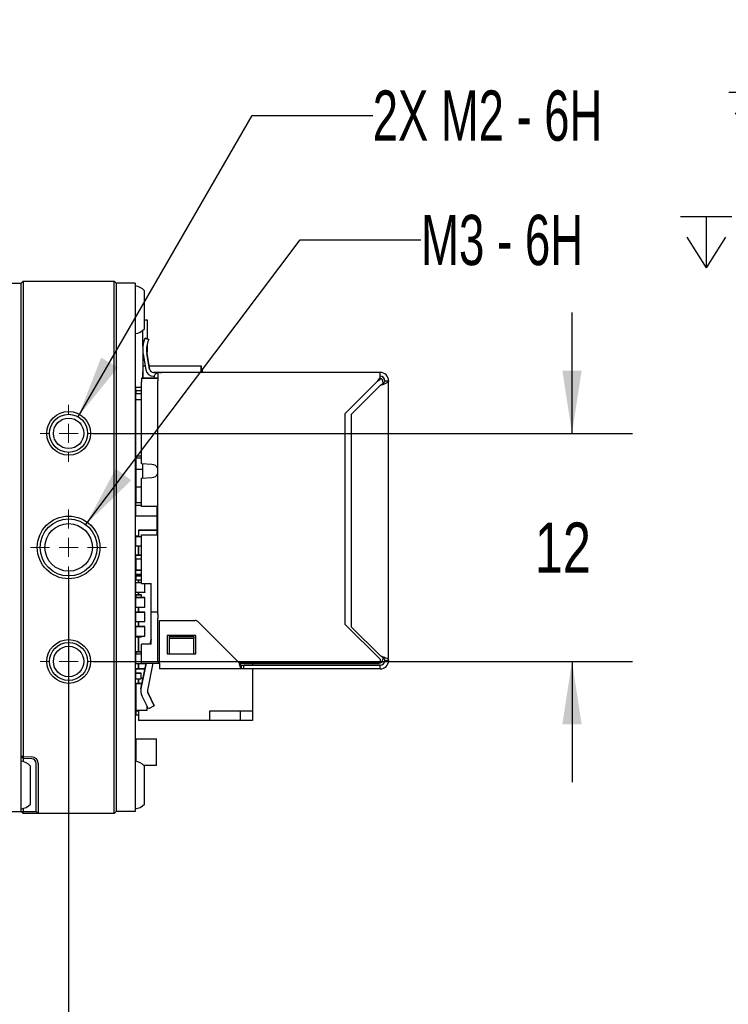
# Paper-space layout 'RJ45 body' of a CAD drawing. Header units: millimetres. Extents: x 5 to 274, y 4 to 211.
# Tile 4 of 21: x 127 to 165, y 37 to 89. Entities that reach past the tile are written whole.
import ezdxf

# ---------------------------------------------------------------- set-up
doc = ezdxf.new("R2010")
doc.units = ezdxf.units.MM
doc.layers.add('DIMENSIONS', color=8, linetype='Continuous')
doc.styles.add('SLDTEXTSTYLE0', font='TXT', dxfattribs={"width": 0.75})
doc.styles.add('SLDTEXTSTYLE5', font='TXT', dxfattribs={"width": 0.675})
doc.styles.add('SLDTEXTSTYLE6', font='TXT', dxfattribs={"width": 0.678571})
doc.dimstyles.new('SLDDIMSTYLE11', dxfattribs={"dimtxt": 2.645833, "dimasz": 3.302, "dimexe": 0, "dimexo": 0.0625, "dimgap": 0.661458, "dimtad": 0, "dimtih": 1, "dimtoh": 1, "dimdec": 0, "dimrnd": 1e-09, "dimzin": 12, "dimdsep": 46, "dimtxsty": 'SLDTEXTSTYLE0', "dimsah": 1, "dimcen": 0.09, "dimadec": 0, "dimazin": 3, "dimtol": 1, "dimtp": 0.5, "dimtm": 0.5, "dimtfac": 1, "dimtdec": 1, "dimtmove": 0, "dimatfit": 0, "dimfxl": 1, "dimfrac": 2, "dimtolj": 1, "dimarcsym": 0})
doc.dimstyles.new('SLDDIMSTYLE8', dxfattribs={"dimtxt": 2.645833, "dimasz": 3.302, "dimexe": 0, "dimexo": 0.0625, "dimgap": 0.661458, "dimtad": 0, "dimtih": 1, "dimtoh": 1, "dimdec": 0, "dimrnd": 1e-09, "dimzin": 12, "dimdsep": 46, "dimtxsty": 'SLDTEXTSTYLE0', "dimsah": 1, "dimcen": 0.09, "dimadec": 0, "dimazin": 3, "dimtfac": 1, "dimtdec": 0, "dimtmove": 0, "dimatfit": 0, "dimfxl": 1, "dimfrac": 2, "dimtolj": 1, "dimtzin": 12, "dimarcsym": 0})
doc.dimstyles.new('SLDDIMSTYLE9', dxfattribs={"dimtxt": 2.645833, "dimasz": 3.302, "dimexe": 0, "dimexo": 0.0625, "dimgap": 0.661458, "dimtad": 0, "dimtih": 1, "dimtoh": 1, "dimdec": 6, "dimrnd": 1e-09, "dimzin": 12, "dimdsep": 46, "dimtxsty": 'SLDTEXTSTYLE0', "dimsah": 1, "dimcen": 0, "dimadec": 0, "dimazin": 3, "dimtfac": 1, "dimtofl": 0, "dimtmove": 0, "dimatfit": 3, "dimfxl": 1, "dimfrac": 2, "dimtolj": 1, "dimtzin": 12, "dimarcsym": 0})

# ---------------------------------------------------------------- blocks, each defined once
blk = doc.blocks.new('SW_SYMBOL_HOLE_DEPTH')
at = {"layer": 'DIMENSIONS', "color": 0}
for p, q in [((0, 875), (800, 875)), ((400, 875), (400, 75)), ((100, 555), (400, 75)), ((700, 555), (400, 75))]:
    blk.add_line(p, q, dxfattribs=at)
blk = doc.blocks.new('_D_18')
at = {"layer": 'DIMENSIONS'}
for p, q in [((117.593, 105.582), (111.714, 94.125)), ((111.714, 94.125), (118.064, 94.125))]:
    blk.add_line(p, q, dxfattribs=at)
blk.add_solid([(117.593, 105.582), (115.633, 102.876), (116.537, 102.412)], dxfattribs=at)
at = {"layer": 'DIMENSIONS', "xscale": 0.0033796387, "yscale": 0.0033796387, "zscale": 0.0033796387}
blk.add_blockref('SW_SYMBOL_HOLE_DEPTH', (136.801, 92.39), dxfattribs=at)
at = {"layer": 'DIMENSIONS', "attachment_point": 1}
for s, insert, char_height, style in [('4X M2 - 6H', (118.064, 95.434), 2.6458, 'SLDTEXTSTYLE5'), ('3', (141.577, 95.434), 2.646, 'SLDTEXTSTYLE0'), ('MIN', (144.507, 95.434), 2.6458, 'SLDTEXTSTYLE0')]:
    blk.add_mtext(s, dxfattribs=dict(at, insert=insert, char_height=char_height, style=style))
blk = doc.blocks.new('_D_26')
at = {"layer": 'DIMENSIONS'}
for p, q in [((156.542, 67.365), (156.542, 73.715)), ((131.319, 67.365), (159.717, 67.365)), ((131.319, 55.365), (159.717, 55.365)), ((156.542, 55.365), (156.542, 49.015))]:
    blk.add_line(p, q, dxfattribs=at)
for points in [[(156.542, 67.365), (157.05, 70.667), (156.034, 70.667)], [(156.542, 55.365), (156.034, 52.063), (157.05, 52.063)]]:
    blk.add_solid(points, dxfattribs=at)
at = {"layer": 'DIMENSIONS', "insert": (154.587, 62.674), "char_height": 2.6458, "attachment_point": 1, "style": 'SLDTEXTSTYLE0'}
blk.add_mtext('12', dxfattribs=at)
blk = doc.blocks.new('_D_28')
at = {"layer": 'DIMENSIONS'}
for p, q in [((130.049, 60.095), (130.049, 30.19)), ((118.049, 44.595), (118.049, 30.19)), ((118.049, 33.365), (111.699, 33.365)), ((130.049, 33.365), (136.399, 33.365))]:
    blk.add_line(p, q, dxfattribs=at)
for points in [[(118.049, 33.365), (114.747, 33.873), (114.747, 32.857)], [(130.049, 33.365), (133.351, 32.857), (133.351, 33.873)]]:
    blk.add_solid(points, dxfattribs=at)
at = {"layer": 'DIMENSIONS', "char_height": 2.6458, "attachment_point": 1, "style": 'SLDTEXTSTYLE0'}
for s, insert in [('12', (118.684, 34.674)), ('±0.5', (122.594, 34.674))]:
    blk.add_mtext(s, dxfattribs=dict(at, insert=insert))
blk = doc.blocks.new('_D_29')
at = {"layer": 'DIMENSIONS'}
for p, q in [((130.549, 68.231), (139.706, 84.091)), ((139.706, 84.091), (146.056, 84.091))]:
    blk.add_line(p, q, dxfattribs=at)
blk.add_solid([(130.549, 68.231), (132.64, 70.837), (131.76, 71.345)], dxfattribs=at)
at = {"layer": 'DIMENSIONS', "xscale": 0.0033796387, "yscale": 0.0033796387, "zscale": 0.0033796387}
blk.add_blockref('SW_SYMBOL_HOLE_DEPTH', (164.792, 82.356), dxfattribs=at)
at = {"layer": 'DIMENSIONS', "attachment_point": 1}
for s, insert, char_height, style in [('2X M2 - 6H', (146.056, 85.4), 2.6458, 'SLDTEXTSTYLE5'), ('3', (169.568, 85.4), 2.646, 'SLDTEXTSTYLE0'), ('MIN', (172.498, 85.4), 2.6458, 'SLDTEXTSTYLE0')]:
    blk.add_mtext(s, dxfattribs=dict(at, insert=insert, char_height=char_height, style=style))
blk = doc.blocks.new('_D_30')
at = {"layer": 'DIMENSIONS'}
for p, q in [((130.952, 62.563), (142.244, 77.549)), ((142.244, 77.549), (148.594, 77.549))]:
    blk.add_line(p, q, dxfattribs=at)
blk.add_solid([(130.952, 62.563), (133.345, 64.895), (132.533, 65.506)], dxfattribs=at)
at = {"layer": 'DIMENSIONS', "xscale": 0.0033796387, "yscale": 0.0033796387, "zscale": 0.0033796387}
blk.add_blockref('SW_SYMBOL_HOLE_DEPTH', (162.254, 75.814), dxfattribs=at)
at = {"layer": 'DIMENSIONS', "attachment_point": 1}
for s, insert, char_height, style in [('M3 - 6H', (148.594, 78.858), 2.6458, 'SLDTEXTSTYLE6'), ('3', (167.03, 78.858), 2.646, 'SLDTEXTSTYLE0'), ('MIN', (169.96, 78.858), 2.6458, 'SLDTEXTSTYLE0')]:
    blk.add_mtext(s, dxfattribs=dict(at, insert=insert, char_height=char_height, style=style))
blk = doc.blocks.new('SW_CENTERMARKSYMBOL_16')
at = {"color": 0, "linetype": 'Continuous', "lineweight": 18}
for p, q in [((0, 1), (0, 1.5)), ((-1, 0), (-1.5, 0)), ((0, 0), (-0.5, 0)), ((0, 0), (0, 0.5)), ((0, 0), (0, -0.5)), ((0, 0), (0.5, 0)), ((1, 0), (1.5, 0)), ((0, -1), (0, -1.5))]:
    blk.add_line(p, q, dxfattribs=at)
blk = doc.blocks.new('SW_CENTERMARKSYMBOL_17')
at = {"color": 0, "linetype": 'Continuous', "lineweight": 18}
for p, q in [((0, 1), (0, 2)), ((-1, 0), (-2, 0)), ((0, 0), (-0.5, 0)), ((0, 0), (0, 0.5)), ((0, 0), (0, -0.5)), ((0, 0), (0.5, 0)), ((1, 0), (2, 0)), ((0, -1), (0, -2))]:
    blk.add_line(p, q, dxfattribs=at)
blk = doc.blocks.new('SW_CENTERMARKSYMBOL_18')
at = {"color": 0, "linetype": 'Continuous', "lineweight": 18}
for p, q in [((0, 1), (0, 1.5)), ((-1, 0), (-1.5, 0)), ((0, 0), (-0.5, 0)), ((0, 0), (0, 0.5)), ((0, 0), (0, -0.5)), ((0, 0), (0.5, 0)), ((1, 0), (1.5, 0)), ((0, -1), (0, -1.5))]:
    blk.add_line(p, q, dxfattribs=at)

psp = doc.layouts.new('RJ45 body')

# ---------------------------------------------------------------- linework, layer by layer
at = {"color": 7, "linetype": 'Continuous', "lineweight": 25}
for p, q in [((126.5491738, 75.2654231), (127.5491738, 75.2654231)), ((127.6491738, 75.3654231), (127.5491738, 75.2654231)), ((127.5491738, 74.3654231), (127.5491738, 75.2654231)), ((127.6491738, 75.3654231), (127.6491738, 74.3654231)), ((127.6491738, 75.3654231), (132.4491738, 75.3654231)), ((132.4491738, 74.3654231), (132.4491738, 75.3654231)), ((132.5491738, 75.2654231), (132.4491738, 75.3654231)), ((132.5491738, 75.2654231), (132.5491738, 74.3654231)), ((133.5491738, 75.2654231), (132.5491738, 75.2654231)), ((133.5491738, 75.2654231), (133.5491738, 74.3654231)), ((134.0491738, 72.8654231), (134.0491738, 74.8654231)), ((127.5491738, 50.3691047), (127.5491738, 74.3654231)), ((127.5491738, 48.3654231), (127.5491738, 74.3654231)), ((127.6491738, 74.3654231), (127.6491738, 50.361992)), ((132.4491738, 48.3654231), (132.4491738, 74.3654231)), ((132.5491738, 74.3654231), (132.5491738, 48.3654231)), ((133.5491738, 74.3654231), (133.5491738, 48.3654231)), ((134.0491738, 73.3343457), (134.1791779, 73.3343457)), ((134.1791779, 73.3343457), (134.1791779, 72.3359241)), ((133.9485011, 71.949008), (133.9485011, 72.7709967)), ((134.0322901, 72.2565018), (134.0749985, 72.3738423)), ((134.0749985, 72.3738417), (134.0322901, 72.2565012)), ((134.0749985, 72.3738417), (134.0749985, 72.3738423)), ((134.262937, 72.3054383), (134.0749985, 72.3738423)), ((134.0749985, 72.3738417), (134.262937, 72.3054377)), ((134.1791779, 72.0500382), (134.1791779, 71.6343466)), ((134.262937, 72.3054377), (134.2202286, 72.1880972)), ((134.262937, 72.3054383), (134.262937, 72.3054377)), ((133.9485011, 71.949008), (133.9485012, 70.274008)), ((133.9552157, 71.6343466), (133.9485011, 71.6343466)), ((133.9691289, 71.5345656), (134.1154833, 70.7045488)), ((134.1791779, 71.6343466), (134.1564499, 71.6343466)), ((134.3124448, 70.7392791), (134.1660905, 71.5692958)), ((134.1660905, 71.5692952), (134.3124448, 70.7392785)), ((133.9485011, 70.9193197), (134.0776134, 70.9193197)), ((133.9591789, 70.6053049), (133.9485012, 70.6053049)), ((133.9591789, 70.2740088), (133.9591789, 70.6053049)), ((134.2806988, 70.9193197), (137.0291789, 70.9193198)), ((134.7385012, 70.5740087), (134.5094064, 70.5740087)), ((134.5094064, 70.5740081), (134.7385012, 70.5740081)), ((134.9385012, 70.5740079), (134.7385012, 70.5740079)), ((134.7385012, 70.5740078), (134.7385012, 70.1240077)), ((146.4385012, 70.5740096), (134.8385012, 70.5740091)), ((134.9385012, 70.574009), (134.8385012, 70.574009)), ((134.8385012, 70.5740088), (134.9385012, 70.5740088)), ((134.9385012, 70.574008), (134.8385012, 70.574008)), ((134.8385012, 70.5740079), (134.9385012, 70.5740079)), ((137.0291789, 70.9193198), (137.0291789, 70.5740092)), ((137.029179, 70.5740092), (137.0291789, 70.9193198)), ((137.0291789, 70.5740092), (137.0291789, 70.7584317)), ((137.0291789, 70.7584317), (137.0791789, 70.7584317)), ((137.0791789, 70.7584317), (137.0791789, 70.5740092)), ((137.079179, 70.5740092), (137.0791789, 70.7584317)), ((146.4385012, 70.2904825), (146.4385012, 70.5740083)), ((133.8885012, 70.274008), (133.9485012, 70.274008)), ((134.5385012, 70.274008), (133.8885012, 70.274008)), ((133.8885012, 70.2740078), (134.7385012, 70.2740079)), ((134.7385012, 70.2740078), (133.8885012, 70.2740077)), ((133.8885012, 70.2740077), (133.8885012, 70.0740077)), ((133.8885014, 65.7567963), (133.8885012, 70.0740077)), ((133.9485012, 70.274009), (134.5385012, 70.2740091)), ((133.9485012, 70.2740089), (134.5385012, 70.274009)), ((133.9485012, 70.2740088), (134.5385012, 70.2740088)), ((134.5094064, 70.3740081), (134.5556582, 70.3740081)), ((134.7385017, 58.0317032), (134.7385012, 70.1240077)), ((146.3185012, 70.1240082), (144.5885012, 68.3940082)), ((146.3185012, 70.1240082), (146.4385012, 70.2904825)), ((146.3185012, 70.1240082), (146.4385012, 70.2164939)), ((146.3185012, 70.1240082), (146.3185012, 70.1240082)), ((146.4385012, 70.2164939), (146.4385012, 70.2904825)), ((146.5885012, 70.0740083), (146.5885012, 69.978625)), ((146.6885012, 70.1240083), (146.8885012, 70.1240083)), ((146.8627652, 70.2740087), (146.8627652, 70.2740092)), ((146.8885018, 55.4240083), (146.8885012, 70.1240083)), ((133.8885012, 69.774008), (133.5491738, 69.774008)), ((133.5791789, 69.1535561), (133.5791789, 69.4675709)), ((133.5791789, 69.4675709), (133.8885012, 69.4675709)), ((133.579179, 69.609447), (133.579179, 69.774008)), ((133.8885012, 69.6094471), (133.579179, 69.609447)), ((133.579179, 69.609447), (133.579179, 69.4675709)), ((146.4385012, 69.8740083), (144.9385013, 68.3740082)), ((144.9385013, 68.3740082), (146.4385012, 69.8740082)), ((146.4385012, 69.8740082), (146.4385012, 69.8740083)), ((133.5791789, 69.1535561), (133.8885012, 69.1535561)), ((133.579179, 66.188613), (133.5791789, 69.1535561)), ((144.5885012, 68.3940082), (144.5885017, 57.3340082)), ((144.9385017, 57.1740082), (144.9385013, 68.3740082)), ((144.9385013, 68.3740082), (144.9385013, 68.3740082)), ((133.579179, 66.188613), (133.8885013, 66.188613)), ((133.579179, 66.188613), (133.579179, 66.0578461)), ((133.8885014, 66.0578461), (133.579179, 66.0578461)), ((133.5791792, 66.0578461), (133.5791792, 65.4728068)), ((133.5791792, 65.4728068), (133.9591792, 65.4728069)), ((133.5791792, 65.4728068), (133.5791793, 64.5570342)), ((134.4333294, 65.7336935), (133.8885014, 65.7567963)), ((133.9591791, 65.0142175), (133.9591791, 65.7538005)), ((133.8885014, 65.0112192), (134.4333294, 65.034322)), ((133.8885014, 65.0112192), (134.4333294, 65.034322)), ((133.8885015, 63.5240077), (133.8885014, 65.0112192)), ((133.8885014, 65.0112192), (133.8885014, 65.0112192)), ((133.5791792, 64.5570342), (133.8885014, 64.5570343)), ((133.5791792, 64.5570342), (133.5791792, 63.7214104)), ((146.8885014, 64.6740095), (146.8885014, 64.6740096)), ((146.8885014, 64.6740083), (146.8885014, 64.6740084)), ((133.5791792, 63.5906435), (133.5791792, 63.7214104)), ((133.5791792, 63.7214104), (133.8885015, 63.7214104)), ((133.5791792, 63.5906435), (133.8885015, 63.5906435)), ((133.5791793, 63.0252002), (133.5791792, 63.5906435)), ((134.7385015, 63.5240077), (133.8885015, 63.5240077)), ((134.6885015, 63.5240078), (134.6885015, 62.0240078)), ((133.5791793, 63.0252002), (134.6885015, 63.0252003)), ((133.7291767, 62.2653182), (133.7291766, 62.2653182)), ((133.7291766, 62.2653182), (134.3291766, 62.2653182)), ((133.7291766, 62.2653182), (133.7291766, 61.9253087)), ((133.7291767, 62.2653182), (133.7291767, 61.9253087)), ((134.6885015, 62.2653182), (133.7291767, 62.2653182)), ((134.3291766, 62.2653182), (134.3291766, 62.2653183)), ((134.3291766, 62.2653183), (134.6885015, 62.2653183)), ((133.5691785, 61.9153086), (133.5691785, 61.4353086)), ((133.5791785, 61.9153086), (133.5691785, 61.9153086)), ((133.5791765, 61.9653183), (133.5791766, 61.9653182)), ((133.7291766, 61.9653183), (133.5791765, 61.9653183)), ((133.5791765, 61.9653183), (133.5791765, 61.9253087)), ((133.5791766, 61.9653182), (133.7291766, 61.9653182)), ((133.5791766, 61.9653182), (133.5791766, 61.9253087)), ((133.5791785, 61.9253086), (133.5791785, 61.9153086)), ((133.8885015, 61.9253086), (133.5791785, 61.9253086)), ((133.8885015, 61.9253086), (133.5791785, 61.9253086)), ((133.8885015, 62.0240077), (133.8885015, 62.0240078)), ((133.8885015, 62.0240078), (134.7385015, 62.0240078)), ((133.8885016, 59.4740077), (133.8885015, 62.0240077)), ((133.8885015, 62.0240077), (134.7385015, 62.0240077)), ((134.6885015, 62.0240078), (134.7385015, 62.0240078)), ((146.8885015, 62.0740095), (146.8885015, 62.0740096)), ((146.8885015, 62.0740083), (146.8885015, 62.0740084)), ((133.5791785, 61.4353086), (133.5691785, 61.4353086)), ((133.5791785, 61.4353086), (133.5791785, 61.4253086)), ((133.8885016, 61.4253086), (133.5791785, 61.4253086)), ((133.7291765, 60.9655041), (133.7291765, 61.4253087)), ((133.7291767, 61.4253087), (133.7291767, 60.9655041)), ((133.5691785, 60.9555041), (133.5691785, 60.7655041)), ((133.5691785, 60.7655041), (133.5791785, 60.7655041)), ((133.8885016, 60.9655041), (133.5791785, 60.9655041)), ((133.5791785, 60.9655041), (133.5791785, 60.9555041)), ((133.5791785, 60.9655041), (133.8885016, 60.9655041)), ((133.5791785, 60.7655041), (133.8885016, 60.7655041)), ((133.5791785, 60.7655041), (133.5791785, 60.1655041)), ((133.5691785, 60.1655041), (133.5691785, 59.9755041)), ((133.5791785, 60.1655041), (133.5691785, 60.1655041)), ((133.5691785, 60.1655041), (133.5691785, 60.1655041)), ((133.5691785, 60.1655041), (133.5791785, 60.1655041)), ((133.8885016, 60.1655041), (133.5791785, 60.1655041)), ((133.5791785, 60.1655041), (133.5791785, 60.1655041)), ((133.5791785, 60.1655041), (133.8885016, 60.1655041)), ((133.5791767, 59.8653182), (133.5791768, 59.8653181)), ((133.7291767, 59.8653182), (133.5791767, 59.8653182)), ((133.5791767, 59.8653182), (133.5791767, 59.6653182)), ((133.5791767, 59.6653182), (133.5791768, 59.6653181)), ((133.5791768, 59.8653181), (133.8791768, 59.8653181)), ((133.5791768, 59.6653181), (133.5791768, 59.8653181)), ((133.5791768, 59.6653181), (133.8791768, 59.6653181)), ((133.5791785, 59.9655041), (133.5791785, 59.9755041)), ((133.5791785, 59.9655041), (133.8885016, 59.9655041)), ((133.7291765, 59.8653182), (133.7291765, 59.9655041)), ((133.7291765, 59.4984498), (133.7291765, 59.6653181)), ((133.7291767, 59.9655041), (133.7291767, 59.8653182)), ((133.7291767, 59.8653182), (133.7291767, 59.8653182)), ((133.8791767, 59.8653182), (133.7291767, 59.8653182)), ((133.7291767, 59.6653182), (133.7291767, 59.4984498)), ((133.8791768, 59.8653181), (133.8791767, 59.8653182)), ((133.8791768, 59.6653181), (133.8791768, 59.8653181)), ((133.5691785, 59.4884497), (133.5691785, 59.0084497)), ((133.5791785, 59.4884497), (133.5691785, 59.4884497)), ((133.5791785, 59.4984497), (133.5791785, 59.4884497)), ((133.8885016, 59.4984497), (133.5791785, 59.4984497)), ((133.8885016, 59.4984497), (133.5791785, 59.4984497)), ((133.8885016, 59.4740077), (134.3885016, 59.4740077)), ((134.0691785, 59.0084497), (134.0691785, 59.4740088)), ((134.3885017, 57.9590077), (134.3885016, 59.4740077)), ((146.8885016, 59.3740084), (146.8885016, 59.3740095)), ((133.5791785, 59.0084497), (133.5691785, 59.0084497)), ((133.5691785, 58.7190577), (133.5691785, 58.2390577)), ((133.5791785, 58.7190577), (133.5691785, 58.7190577)), ((133.5791767, 58.8653182), (133.5791768, 58.8653181)), ((133.7291767, 58.8653182), (133.5791767, 58.8653182)), ((133.5791767, 58.8653182), (133.5791767, 58.7290578)), ((133.5791768, 58.7290578), (133.5791768, 58.8653181)), ((133.5791768, 58.8653181), (133.8791768, 58.8653181)), ((133.5791785, 59.0084497), (133.5791785, 58.9984497)), ((134.0591785, 58.9984497), (133.5791785, 58.9984497)), ((133.5791785, 58.7290577), (134.0591785, 58.7290577)), ((133.5791785, 58.7190577), (133.5791785, 58.7290577)), ((134.0591785, 58.7290577), (133.5791785, 58.7290577)), ((133.7291765, 58.8653182), (133.7291765, 58.9984498)), ((133.7291767, 58.9984498), (133.7291767, 58.8653182)), ((133.7291767, 58.8653182), (133.7291767, 58.8653182)), ((133.8791767, 58.8653182), (133.7291767, 58.8653182)), ((133.8791768, 58.8653181), (133.8791767, 58.8653182)), ((133.8791768, 58.7290578), (133.8791768, 58.8653181)), ((134.0591785, 59.0084497), (134.0691785, 59.0084497)), ((134.0591785, 59.0084497), (134.0591785, 58.9984497)), ((134.0591785, 58.7190577), (134.0591785, 58.7290577)), ((134.0591785, 58.7190577), (134.0691785, 58.7190577)), ((134.0691785, 58.2390577), (134.0691785, 58.7190577)), ((133.5791785, 58.2390577), (133.5691785, 58.2390577)), ((133.5791785, 58.2390577), (133.5791785, 58.2290577)), ((133.5791785, 58.2290577), (134.0591785, 58.2290577)), ((133.7291765, 57.9670587), (133.7291765, 58.2290578)), ((133.7291767, 58.2290578), (133.7291767, 57.9670587)), ((134.0591785, 58.2390577), (134.0691785, 58.2390577)), ((134.0591785, 58.2290577), (134.0591785, 58.2390577)), ((134.7385017, 57.8478555), (134.7385017, 58.0317032)), ((133.5691785, 57.9570585), (133.5691785, 57.4770585)), ((133.5791785, 57.9570585), (133.5691785, 57.9570585)), ((134.0591785, 57.9670586), (133.5791785, 57.9670586)), ((133.5791785, 57.9670585), (134.0591785, 57.9670585)), ((133.5791785, 57.9570585), (133.5791785, 57.9670585)), ((134.0591785, 57.9570585), (134.0591785, 57.9670585)), ((134.0591785, 57.9570585), (134.0691785, 57.9570585)), ((134.0691785, 57.4770585), (134.0691785, 57.9570585)), ((134.3885018, 56.2740078), (134.3885017, 57.9590078)), ((134.7385017, 57.9590077), (134.3885017, 57.9590077)), ((134.7385017, 57.8478555), (134.7385017, 57.6269367)), ((134.7385017, 57.6198656), (134.7385017, 57.6269367)), ((134.7385018, 55.3240077), (134.7385017, 57.6198656)), ((134.8385017, 57.5240077), (136.705659, 57.5240078)), ((134.8385017, 57.5240077), (136.705659, 57.5240078)), ((134.8385018, 55.2740077), (134.8385017, 57.5240077)), ((134.8385017, 57.5240077), (134.8385017, 57.5240077)), ((133.5791785, 57.4770585), (133.5691785, 57.4770585)), ((133.5691785, 57.1899782), (133.5691785, 56.7099782)), ((133.5791785, 57.1899782), (133.5691785, 57.1899782)), ((133.5791785, 57.4770585), (133.5791785, 57.4670585)), ((133.5791785, 57.4670585), (134.0591785, 57.4670585)), ((133.5791785, 57.1999782), (134.0591785, 57.1999782)), ((133.5791785, 57.1899782), (133.5791785, 57.1999782)), ((134.0591785, 57.1999782), (133.5791785, 57.1999782)), ((133.7291765, 57.1999784), (133.7291765, 57.4670587)), ((133.7291767, 57.4670587), (133.7291767, 57.1999784)), ((134.0591785, 57.4770585), (134.0691785, 57.4770585)), ((134.0591785, 57.4670585), (134.0591785, 57.4770585)), ((134.0591785, 57.1899782), (134.0591785, 57.1999782)), ((134.0591785, 57.1899782), (134.0691785, 57.1899782)), ((134.0691785, 56.7099782), (134.0691785, 57.1899782)), ((136.8470804, 57.4654292), (139.0385018, 55.2740079)), ((136.8470804, 57.4654292), (139.0385018, 55.2740079)), ((144.5885017, 57.3340082), (146.4385018, 55.4840082)), ((144.5885017, 57.3340082), (146.4385018, 55.4840083)), ((144.5885017, 57.3340082), (144.5885017, 57.3340082)), ((146.4385018, 55.6740082), (144.9385017, 57.1740082)), ((133.5791785, 56.7099782), (133.5691785, 56.7099782)), ((133.5791767, 56.6999784), (133.5791767, 56.6653182)), ((133.5791767, 56.6653182), (133.5791768, 56.6653181)), ((133.5791768, 56.6653181), (133.5791768, 56.6999784)), ((133.5791768, 56.6653181), (133.8791768, 56.6653181)), ((133.5791785, 56.7099782), (133.5791785, 56.6999782)), ((133.5791785, 56.6999782), (134.0591785, 56.6999782)), ((133.7291765, 55.8653182), (133.7291765, 56.6653181)), ((133.7291767, 56.6653182), (133.7291767, 55.8653182)), ((133.8791768, 56.6653181), (133.8791768, 56.6999784)), ((134.0591785, 56.7099782), (134.0691785, 56.7099782)), ((134.0591785, 56.6999782), (134.0591785, 56.7099782)), ((134.337792, 56.274008), (134.3885018, 56.520677)), ((134.3885018, 56.520677), (134.337792, 56.274008)), ((136.7385018, 56.7240078), (135.2385018, 56.7240077)), ((135.2385018, 56.7240077), (135.2385018, 55.7740077)), ((135.3385018, 56.6740078), (135.3385018, 56.5799591)), ((135.3385018, 56.6740078), (136.6385018, 56.6740078)), ((135.3385018, 56.5799591), (135.3385018, 55.7740078)), ((136.6385018, 56.5799591), (135.3385018, 56.5799591)), ((136.6385018, 56.6740078), (136.6385018, 56.5799591)), ((136.6385018, 55.7740078), (136.6385018, 56.5799591)), ((136.7385018, 55.7740078), (136.7385018, 56.7240078)), ((133.8885018, 56.274008), (133.8885018, 56.2740077)), ((134.3885018, 56.274008), (133.8885018, 56.274008)), ((134.3885018, 56.2740078), (133.8885018, 56.2740077)), ((133.8885018, 55.2740077), (133.8885018, 56.2740077)), ((134.3885018, 56.274008), (134.3885018, 56.2740078)), ((133.5691785, 55.7394091), (133.5691785, 55.2594091)), ((133.5791785, 55.7394091), (133.5691785, 55.7394091)), ((133.5791767, 55.8653182), (133.5791768, 55.8653181)), ((133.7291767, 55.8653182), (133.5791767, 55.8653182)), ((133.5791767, 55.8653182), (133.5791767, 55.7494092)), ((133.5791768, 55.7494092), (133.5791768, 55.8653181)), ((133.5791768, 55.8653181), (133.8791768, 55.8653181)), ((133.5791785, 55.7494091), (133.5791785, 55.7394091)), ((133.8885018, 55.7494091), (133.5791785, 55.7494091)), ((133.8885018, 55.7494091), (133.5791785, 55.7494091)), ((133.7291767, 55.8653182), (133.7291767, 55.8653182)), ((133.8791767, 55.8653182), (133.7291767, 55.8653182)), ((133.8791768, 55.8653181), (133.8791767, 55.8653182)), ((133.8791768, 55.7494092), (133.8791768, 55.8653181)), ((135.2385018, 55.7740077), (136.7385018, 55.7740078)), ((135.2385018, 55.7740078), (136.7385018, 55.7740078)), ((135.2385018, 55.7740077), (135.2385018, 55.7740078)), ((136.7385018, 55.7740078), (136.7385018, 55.7740078)), ((146.4385018, 55.4840083), (146.4385018, 55.4840082)), ((146.4385018, 55.4840082), (146.4385018, 55.3240082)), ((146.5885018, 55.5693915), (146.5885018, 55.4740083)), ((146.6885018, 55.4240083), (146.8885018, 55.4240083)), ((133.5791785, 55.2594091), (133.5691785, 55.2594091)), ((133.5691785, 54.970019), (133.5691785, 54.7454539)), ((133.5791785, 54.970019), (133.5691785, 54.970019)), ((133.5791785, 55.2594091), (133.5791785, 55.2494091)), ((134.0591785, 55.2494091), (133.5791785, 55.2494091)), ((133.5791785, 54.980019), (134.0591785, 54.980019)), ((133.5791785, 54.970019), (133.5791785, 54.980019)), ((134.0591785, 54.980019), (133.5791785, 54.980019)), ((133.7291765, 54.9800191), (133.7291765, 55.2494092)), ((133.7291767, 55.2494092), (133.7291767, 54.9800191)), ((134.1322138, 55.2740088), (133.8562903, 53.931827)), ((133.8562903, 53.931827), (134.1322136, 55.2740077)), ((133.8885018, 55.2740077), (134.8385018, 55.2740078)), ((134.0591785, 55.2594091), (134.0691785, 55.2594091)), ((134.0591785, 55.2594091), (134.0591785, 55.2494091)), ((134.0591785, 54.970019), (134.0591785, 54.980019)), ((134.0591785, 54.970019), (134.0691785, 54.970019)), ((134.0691785, 55.2594091), (134.0691785, 55.2740088)), ((134.0691785, 54.9673854), (134.0691785, 54.970019)), ((134.4895075, 55.274008), (134.1990964, 53.8613535)), ((134.7385018, 55.3240077), (134.8385018, 55.3240078)), ((134.8385018, 55.2740077), (134.8385018, 54.9740078)), ((136.0885018, 54.9740089), (134.8385018, 54.9740089)), ((139.1385018, 54.9740079), (134.8385018, 54.9740078)), ((136.3385018, 54.9740089), (136.0885018, 54.9740089)), ((138.9885018, 55.3240079), (139.2000303, 55.3240079)), ((139.0385018, 55.274008), (139.6735018, 55.274008)), ((139.0385018, 55.2740079), (139.0385018, 55.2740079)), ((139.1385018, 55.1740093), (139.284618, 55.1740093)), ((139.1385018, 55.174008), (139.2635018, 55.174008)), ((139.1385018, 55.1740079), (139.1385018, 54.9740079)), ((139.2635018, 54.974008), (139.1385018, 54.974008)), ((139.2102244, 55.3240079), (139.3501685, 55.3240079)), ((146.4385018, 55.1740082), (139.2635018, 55.1740079)), ((139.2635018, 55.1740079), (139.2635018, 55.174008)), ((139.2635018, 54.9740079), (139.2635018, 55.1740079)), ((146.4385018, 54.9740082), (139.2635018, 54.9740079)), ((139.5287157, 55.3240079), (139.3501685, 55.3240079)), ((139.3659936, 55.1740093), (139.4659936, 55.1740093)), ((139.4659936, 55.1740093), (146.4385018, 55.1740096)), ((139.4659936, 55.1740093), (139.4659936, 55.1740093)), ((139.5287157, 55.3240079), (139.7937629, 55.3240079)), ((139.6235005, 55.3240093), (139.6735018, 55.274008)), ((139.6735018, 55.274008), (146.3885018, 55.2740083)), ((139.7291767, 55.274008), (139.7291767, 55.1740093)), ((139.7291767, 54.9740079), (139.7291767, 52.7653182)), ((146.4385018, 55.3240082), (139.7937629, 55.3240079)), ((146.2872112, 55.1740094), (146.4385018, 55.1740094)), ((146.2872112, 55.1740085), (146.2872112, 55.1740094)), ((146.2872112, 55.1740085), (146.4385018, 55.1740085)), ((146.4385018, 55.1740083), (146.4385018, 55.1740082)), ((146.4385018, 54.9740082), (146.4385018, 55.1740082)), ((133.5691788, 54.7454539), (133.5691788, 54.4654539)), ((133.5791788, 54.7454539), (133.5691788, 54.7454539)), ((133.5791788, 54.4654539), (133.5691788, 54.4654539)), ((133.5791788, 54.7554539), (133.8591788, 54.7554539)), ((133.5791788, 54.7454539), (133.5791788, 54.7554539)), ((133.8591788, 54.7554539), (133.5791788, 54.7554539)), ((133.5791788, 54.4654539), (133.5791788, 54.4554539)), ((133.5791788, 54.4554539), (133.8591788, 54.4554539)), ((133.7291765, 54.2129388), (133.7291765, 54.4554539)), ((133.7291767, 54.4554539), (133.7291767, 54.2129388)), ((133.8591788, 54.7454539), (133.8591788, 54.7554539)), ((133.8591788, 54.7454539), (133.8691788, 54.7454539)), ((133.8591788, 54.4654539), (133.8691788, 54.4654539)), ((133.8591788, 54.4554539), (133.8591788, 54.4654539)), ((133.8691788, 54.4654539), (133.8691788, 54.7454539)), ((133.8691788, 54.480019), (133.9689865, 54.480019)), ((133.5691785, 54.2029386), (133.5691785, 53.7229386)), ((133.5791785, 54.2029386), (133.5691785, 54.2029386)), ((133.9140806, 54.2129387), (133.5791785, 54.2129387)), ((133.5791785, 54.2129386), (133.9140806, 54.2129386)), ((133.5791785, 54.2029386), (133.5791785, 54.2129386)), ((133.5791791, 54.1831082), (133.5791791, 52.7831059)), ((133.9079481, 54.1831082), (133.5791791, 54.1831082)), ((133.5791785, 53.7229386), (133.5691785, 53.7229386)), ((133.8451183, 53.8220023), (133.8451183, 53.8220023)), ((134.2459257, 52.8743105), (133.9003157, 53.5829158)), ((134.2148711, 53.7363348), (134.5604811, 53.0277295)), ((134.5604811, 53.0277295), (134.2148711, 53.7363348)), ((134.1791779, 52.7831059), (134.1791779, 53.0111644)), ((134.5604811, 53.0277295), (134.2459257, 52.8743105)), ((134.5604811, 53.0277295), (134.5604811, 53.0277295)), ((133.5791765, 52.7653183), (133.5791766, 52.7653182)), ((133.7291765, 52.7653183), (133.5791765, 52.7653183)), ((133.5791765, 52.5653183), (133.5791765, 52.7653183)), ((133.5791765, 52.5653183), (133.5791766, 52.5653182)), ((133.5791766, 52.7653182), (133.7291766, 52.7653182)), ((133.5791766, 52.7653182), (133.5791766, 52.5653182)), ((133.5791766, 52.5653182), (133.7291766, 52.5653182)), ((134.1791779, 52.7831059), (133.5791791, 52.7831059)), ((133.7291765, 52.7653183), (133.7291765, 52.7831059)), ((133.7291765, 52.7653183), (133.7291766, 52.7653182)), ((133.7291766, 52.7653182), (133.7291766, 52.2653182)), ((133.7291767, 52.7831059), (133.7291767, 52.2653182)), ((137.4791767, 52.7653182), (139.7291767, 52.7653182)), ((137.4791767, 52.2653182), (137.4791767, 52.7653182)), ((139.0791767, 52.7653182), (139.0791767, 52.2653182)), ((139.7291766, 52.7653182), (139.7291766, 52.2653182)), ((133.7291766, 52.2653182), (133.7291767, 52.2653182)), ((137.4791767, 52.2653182), (133.7291767, 52.2653182)), ((139.0791767, 52.2653182), (137.4791767, 52.2653182)), ((139.7291766, 52.2653182), (139.0791766, 52.2653182)), ((133.5791791, 51.2985473), (133.5791791, 50.112356)), ((133.5791791, 51.2985473), (134.6791795, 51.2985473)), ((134.6791795, 49.8985399), (134.6791795, 51.2985473)), ((127.5491738, 50.3691047), (127.6491129, 50.2619331)), ((127.6491738, 50.361992), (127.5491738, 50.3691047)), ((127.6491738, 50.361992), (127.6491129, 50.2619331)), ((128.1078987, 50.245912), (127.6491129, 50.2619331)), ((127.6491129, 50.2619331), (127.6491129, 50.1004026)), ((127.6491738, 50.361992), (128.1113886, 50.3458511)), ((128.0491738, 47.8654231), (128.0491738, 49.8654231)), ((128.3491738, 48.3654231), (128.3491738, 49.9960643)), ((128.4491738, 49.9960643), (128.4491738, 48.3654231)), ((134.6791795, 49.8985399), (134.0179745, 49.8985399)), ((134.6791795, 49.8973192), (134.0191937, 49.8973192)), ((134.0491738, 47.8654231), (134.0491738, 49.8654231)), ((134.6791795, 49.8973192), (134.6791795, 49.8985399)), ((127.5491738, 47.4654231), (127.5491738, 48.3654231)), ((128.3491738, 47.4654231), (128.3491738, 48.3654231)), ((128.4491738, 48.3654231), (128.4491738, 47.3654231)), ((132.4491738, 47.3654231), (132.4491738, 48.3654231)), ((132.5491738, 48.3654231), (132.5491738, 47.4654231)), ((133.5491738, 48.3654231), (133.5491738, 47.4654231)), ((126.5491738, 47.4654231), (127.5491738, 47.4654231)), ((127.5491738, 47.4654231), (127.6491129, 47.4654231)), ((127.5491738, 47.4654231), (127.6491738, 47.3654231)), ((127.6491129, 47.6304436), (127.6491129, 47.4654231)), ((127.6491129, 47.4654231), (128.1078987, 47.4654231)), ((127.6491738, 47.3654231), (127.6491129, 47.4654231)), ((128.1113886, 47.3654231), (127.6491738, 47.3654231)), ((128.1078987, 47.4654231), (128.3491738, 47.4654231)), ((128.4491738, 47.3654231), (128.1113886, 47.3654231)), ((128.3491738, 47.4654231), (128.4491738, 47.3654231)), ((132.4491738, 47.3654231), (128.4491738, 47.3654231)), ((132.4491738, 47.3654231), (132.5491738, 47.4654231)), ((133.5491738, 47.4654231), (132.5491738, 47.4654231))]:
    psp.add_line(p, q, dxfattribs=at)
for centre, radius in [((130.0491738, 67.3654231), 1.15), ((130.0491738, 67.3654231), 1), ((130.0491738, 67.3654231), 0.8), ((130.0491738, 61.3654231), 1.65), ((130.0491738, 61.3654231), 1.5), ((130.0491738, 61.3654231), 1.25), ((130.0491738, 55.3654231), 1.15), ((130.0491738, 55.3654231), 1), ((130.0491738, 55.3654231), 0.8)]:
    psp.add_circle(centre, radius, dxfattribs=at)
for centre, radius, start, end in [((133.4879263, 74.3679281), 0.75, 41.55407748, 85.31582017), ((133.4879263, 73.3629181), 0.75, 274.68417983, 318.44592252), ((135.3478598, 71.7776737), 1.4, 160.0000025, 178.26564936), ((135.3478598, 71.7776731), 1.4, 160.0000025, 178.26564936), ((135.3478598, 71.7776731), 1.2, 160.0000025, 190.0000025), ((135.3478598, 71.7776731), 1.4, 181.73435565, 190.0000025), ((135.3478598, 71.7776737), 1.2, 179.9999694, 190.0000025), ((134.5094064, 70.7740081), 0.4, 190.0000025, 270.0000025), ((134.5094064, 70.7740087), 0.2, 190.00000251, 270.0000025), ((134.5094064, 70.7740081), 0.2, 190.00000251, 270.0000025), ((134.8385012, 70.274008), 0.3, 109.47122314, 180.0000025), ((134.8385012, 70.2740079), 0.3, 109.47122314, 180.0000025), ((146.4385012, 70.1240096), 0.45, 0.0000025, 90.0000025), ((146.4385012, 70.1240083), 0.45, 0.0000025, 90.0000025), ((146.4385012, 70.1240083), 0.25, 0.0000025, 90.0000025), ((146.3885012, 70.0740087), 0.2, 0.0000025, 75.52249032), ((146.3885012, 70.0740083), 0.2, 0.0000025, 75.52249032), ((146.4385012, 70.1240091), 0.45, 0.0000025, 19.47122314), ((146.4385012, 70.1240087), 0.45, 0.0000025, 19.47122314), ((134.4185014, 65.3840077), 0.35, 23.89551069, 87.57189733), ((134.4185014, 65.3840077), 0.35, 272.42810768, 336.10449432), ((134.4185014, 65.3840078), 0.35, 272.42810768, 336.10449432), ((133.5791785, 61.9153086), 0.01, 90, 180), ((133.5791785, 61.9153086), 0.01, 90, 180), ((133.5791785, 61.4353086), 0.01, 180, 270), ((133.5791785, 60.9555041), 0.01, 90, 180), ((133.5791785, 60.9555041), 0.01, 90, 180), ((133.5791785, 59.9755041), 0.01, 180, 270), ((133.5791785, 59.4884497), 0.01, 90, 180), ((133.5791785, 59.4884497), 0.01, 90, 180), ((133.5791785, 59.0084497), 0.01, 180, 270), ((133.5791785, 58.7190577), 0.01, 90, 180), ((133.5791785, 58.7190577), 0.01, 90, 180), ((134.0591785, 59.0084497), 0.01, 270, 0), ((134.0591785, 58.7190577), 0.01, 0, 90), ((134.0591785, 58.7190577), 0.01, 0, 90), ((133.5791785, 58.2390577), 0.01, 180, 270), ((134.0591785, 58.2390577), 0.01, 270, 0), ((133.5791785, 57.9570586), 0.01, 90, 180), ((133.5791785, 57.9570585), 0.01, 90, 180), ((134.0591785, 57.9570586), 0.01, 0, 90), ((134.0591785, 57.9570585), 0.01, 0, 90), ((136.705659, 57.3240078), 0.2, 45.0000025, 90.0000025), ((136.705659, 57.3240078), 0.2, 45.0000025, 90.0000025), ((133.5791785, 57.4770585), 0.01, 180, 270), ((133.5791785, 57.1899782), 0.01, 90, 180), ((133.5791785, 57.1899782), 0.01, 90, 180), ((134.0591785, 57.4770585), 0.01, 270, 0), ((134.0591785, 57.1899782), 0.01, 0, 90), ((134.0591785, 57.1899782), 0.01, 0, 90), ((133.5791785, 56.7099782), 0.01, 180, 270), ((134.0591785, 56.7099782), 0.01, 270, 0), ((133.5791785, 55.7394091), 0.01, 90, 180), ((133.5791785, 55.7394091), 0.01, 90, 180), ((146.3885018, 55.4740083), 0.2, 270.0000025, 0.0000025), ((146.4385018, 55.4240085), 0.25, 270.0000025, 0.0000025), ((146.4385018, 55.4240083), 0.25, 270.0000025, 0.0000025), ((146.4385018, 55.4240083), 0.45, 270.0000025, 0.0000025), ((133.5791785, 55.2594091), 0.01, 180, 270), ((133.5791785, 54.970019), 0.01, 90, 180), ((133.5791785, 54.970019), 0.01, 90, 180), ((134.0591785, 55.2594091), 0.01, 270, 0), ((134.0591785, 54.970019), 0.01, 0, 90), ((134.0591785, 54.970019), 0.01, 0, 90), ((133.5791788, 54.7454539), 0.01, 90, 180), ((133.5791788, 54.7454539), 0.01, 90, 180), ((133.5791788, 54.4654539), 0.01, 180, 270), ((133.8591788, 54.7454539), 0.01, 0, 90), ((133.8591788, 54.7454539), 0.01, 0, 90), ((133.8591788, 54.4654539), 0.01, 270, 0), ((133.5791785, 54.2029387), 0.01, 90, 180), ((133.5791785, 54.2029386), 0.01, 90, 180), ((134.3905149, 53.822002), 0.5453966, 168.38307801, 206.0000025), ((134.3905149, 53.822002), 0.5453966, 168.38307801, 179.99996947), ((133.5791785, 53.7229386), 0.01, 180, 270), ((134.3905149, 53.822002), 0.1954216, 168.38307801, 206.0000025), ((134.3905149, 53.822002), 0.1954216, 179.99996947, 206.0000025), ((128.0991738, 49.9960643), 0.25, 0, 88), ((128.0991738, 49.9960643), 0.35, 0, 88), ((127.4879263, 49.3679281), 0.75, 41.55407748, 85.31582017), ((133.4879263, 49.3679281), 0.75, 41.55407748, 85.31582017), ((127.4879263, 48.3629181), 0.75, 274.68417983, 318.44592252), ((133.4879263, 48.3629181), 0.75, 274.68417983, 318.44592252)]:
    psp.add_arc(centre, radius, start, end, dxfattribs=at)
for points, knots in [([(146.8885012, 70.1240083), (146.8828967, 70.1050162), (146.8716867, 70.0670287), (146.7846342, 70.0100748), (146.657916, 69.9530952), (146.5335798, 69.9076611), (146.45932, 69.881377), (146.4385012, 69.8740082)], [0, 0, 0, 0, 0.2277799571, 0.4556010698, 0.6834144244, 0.9112447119, 1, 1, 1, 1]), ([(146.6885012, 70.1240083), (146.6853071, 70.1048353), (146.6785784, 70.0644445), (146.6238373, 70.0027601), (146.5400794, 69.938613), (146.472586, 69.8956865), (146.4385012, 69.8740083)], [0, 0, 0, 0, 0.23026903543, 0.4850961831, 0.7399690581, 1, 1, 1, 1]), ([(146.6885018, 55.4240083), (146.6853078, 55.4431813), (146.6785791, 55.4835721), (146.6238379, 55.5452565), (146.54008, 55.6094035), (146.4725866, 55.65233), (146.4385018, 55.6740083)], [0, 0, 0, 0, 0.2302690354, 0.4850961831, 0.7399690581, 1, 1, 1, 1]), ([(146.4385018, 55.6740082), (146.4921753, 55.6550162), (146.599532, 55.6170287), (146.7403214, 55.5600747), (146.8422252, 55.5030953), (146.8844664, 55.4576612), (146.8876182, 55.4313771), (146.8885018, 55.4240083)], [0, 0, 0, 0, 0.2277799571, 0.4556010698, 0.6834144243, 0.9112447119, 1, 1, 1, 1]), ([(139.1385018, 54.9740079), (139.1310565, 54.9775916), (139.1162881, 54.9847001), (139.0942196, 55.0395549), (139.0722509, 55.1191058), (139.0536599, 55.2026369), (139.0424332, 55.2554971), (139.0385018, 55.2740079)], [0, 0, 0, 0, 0.22317265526, 0.44268386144, 0.66219006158, 0.88170477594, 1, 1, 1, 1]), ([(139.0385018, 55.2740079), (139.0476539, 55.2596189), (139.0653128, 55.231855), (139.091447, 55.198278), (139.115647, 55.1775829), (139.1313168, 55.1751318), (139.1385018, 55.1740079)], [0, 0, 0, 0, 0.2742814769, 0.5292287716, 0.7841402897, 1, 1, 1, 1]), ([(139.2102244, 55.3240079), (139.2087255, 55.3240079), (139.205557, 55.3240079), (139.2019376, 55.3240079), (139.2000303, 55.3240079)], [0, 0, 0, 0, 0.4730416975, 1, 1, 1, 1]), ([(139.284618, 55.1740093), (139.2874197, 55.1740093), (139.2941475, 55.1740093), (139.3221807, 55.1740093), (139.3577817, 55.1740093), (139.3659936, 55.1740093)], [0, 0, 0, 0, 0.3544215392, 0.8510879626, 1, 1, 1, 1])]:
    psp.add_open_spline(points, degree=3, knots=knots, dxfattribs=at)

# ---------------------------------------------------------------- block references
at = {"color": 7, "linetype": 'Continuous', "lineweight": 0}
for name, p in [('SW_CENTERMARKSYMBOL_16', (130.0491738, 67.3654231)), ('SW_CENTERMARKSYMBOL_17', (130.0491738, 61.3654231)), ('SW_CENTERMARKSYMBOL_18', (130.0491738, 55.3654231))]:
    psp.add_blockref(name, p, dxfattribs=at)

# ---------------------------------------------------------------- dimensions: what is measured, and where the dimension line sits
at = {"layer": 'DIMENSIONS'}
for p1, p2, text, picture, middle in [((118.5056614, 107.3616016), (117.5926863, 105.582142), '4X M2 - 6H {\\fGDT;x} 3\\P', '_D_18', (134.6038083, 94.1249233)), ((129.5491738, 66.4993977), (130.5491738, 68.2314485), '2X M2 - 6H {\\fGDT;x} 3\\P', '_D_29', (162.5950905, 84.0910031)), ((129.1464929, 60.1674385), (130.9518548, 62.5634077), 'M3 - 6H {\\fGDT;x} 3\\P', '_D_30', (162.5950905, 77.5493175))]:
    dim = psp.add_diameter_dim_2p(p1=p1, p2=p2, text=text, dimstyle='SLDDIMSTYLE9', override={"dimpost": '<>'}, dxfattribs=at)
    dim.commit()
    dim.dimension.update_dxf_attribs({"geometry": picture, "text_midpoint": middle, "dimtype": 163})
dim = psp.add_linear_dim(base=(156.5415511, 55.3654231), p1=(130.0491738, 67.3654231), p2=(130.0491738, 55.3654231), angle=90, dimstyle='SLDDIMSTYLE8', dxfattribs=at)
dim.commit()
dim.dimension.update_dxf_attribs({"geometry": '_D_26', "text_midpoint": (156.5415511, 61.3654231), "dimtype": 160})
dim = psp.add_linear_dim(base=(130.0491738, 33.3654231), p1=(118.0491738, 45.8654231), p2=(130.0491738, 61.3654231), dimstyle='SLDDIMSTYLE11', dxfattribs=at)
dim.commit()
dim.dimension.update_dxf_attribs({"geometry": '_D_28', "text_midpoint": (124.0491738, 33.3654231), "dimtype": 160})

doc.saveas('drawing.dxf')
